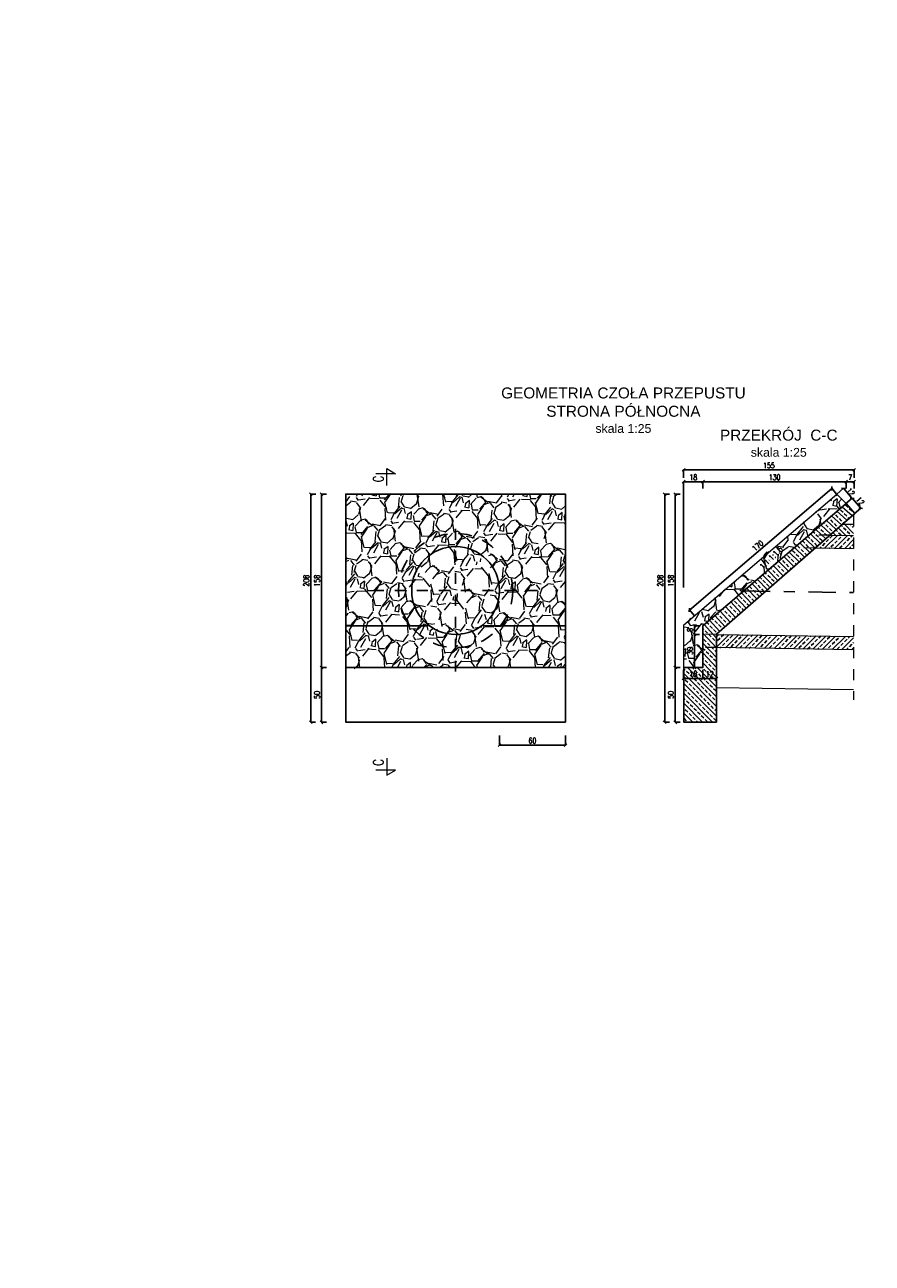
# Model space of a CAD drawing. Header units: metres. Extents: x 0 to 7550187, y 0 to 5738922.
# Tile 10 of 43: x 7549233.78 to 7549241.5, y 5738646.96 to 5738658.24. Entities that reach past the tile are written whole.
import ezdxf
from ezdxf import colors
from ezdxf.entities.mleader import LeaderData, LeaderLine
from ezdxf.enums import TextEntityAlignment as Align
from ezdxf.math import Vec2, Vec3

# ---------------------------------------------------------------- set-up
doc = ezdxf.new("R2010")
doc.units = ezdxf.units.M
doc.header["$PDSIZE"] = -1
for name, pattern in [('DASHDOT', [25.4, 12.7, -6.35, 0, -6.35]), ('DASHDOT2', [0.5, 0.25, -0.125, 0, -0.125]), ('HIDDEN', [0.375, 0.25, -0.125])]:
    doc.linetypes.add(name, pattern=pattern)
for name, color, linetype, lineweight in [('_STYL_HATCH', 7, 'Continuous', 0), ('_STYL_KONS', 3, 'Continuous', 0), ('_STYL_OPIS', 4, 'Continuous', 0), ('_STYL_OPISY_PRZEKROJOW', 2, 'Continuous', 20)]:
    doc.layers.add(name, color=color, linetype=linetype, lineweight=lineweight)
for name, color, linetype in [('_STYL_KONS_GRUBE', 3, 'Continuous'), ('_STYL_OPISY', 7, 'Continuous'), ('_STYL_OPISY_GŁÓWNE', 2, 'Continuous'), ('_STYL_OSIE', 5, 'DASHDOT'), ('_STYL_WYMIARY', 7, 'Continuous')]:
    doc.layers.add(name, color=color, linetype=linetype)
doc.styles.add('Romans', font='Romans.shx', dxfattribs={"width": 0.75})
doc.styles.add('Romans_1', font='romans.shx', dxfattribs={"width": 0.7})
doc.styles.get("Standard").update_dxf_attribs({"font": 'romans.shx', "width": 0.75})
doc.styles.add('Style-Arial', font='arial.ttf')
doc.dimstyles.new('styl_1-25', dxfattribs={"dimscale": 0.05, "dimtxt": 1, "dimasz": 0.5, "dimexe": 0.05, "dimexo": 0.02, "dimgap": 0.315, "dimtad": 1, "dimdec": 0, "dimlfac": 100, "dimdsep": 46, "dimtxsty": 'Standard', "dimblk": 'OBLIQUE', "dimcen": 1, "dimclrd": 256, "dimclre": 256, "dimclrt": 4, "dimadec": 0, "dimazin": 0, "dimtfac": 1, "dimtdec": 0, "dimtmove": 1, "dimatfit": 3, "dimfxl": 0, "dimlwd": -1, "dimlwe": -1, "dimarcsym": 0})
pattern_1 = [(45, (-11.50696, -7.136855), (-0.04490128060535, 0.04490128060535), []), (45, (-11.46206, -7.136855), (-0.04490128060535, 0.04490128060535), [0.03175, -0.015875])]

# ---------------------------------------------------------------- blocks, each defined once
blk = doc.blocks.new('_Oblique')
at = {"color": 0, "linetype": 'ByBlock', "lineweight": -2}
blk.add_line((-0.5, -0.5), (0.5, 0.5), dxfattribs=at)
blk = doc.blocks.new('*D248')
at = {"layer": '_STYL_WYMIARY', "transparency": 16777216}
for p, q in [((7549241.134, 5738654.019), (7549239.838, 5738652.912)), ((7549241.178, 5738653.968), (7549241.133, 5738654.021)), ((7549239.882, 5738652.861), (7549239.837, 5738652.914))]:
    blk.add_line(p, q, dxfattribs=at)
at = {"layer": 'Defpoints', "color": 0, "transparency": 16777216}
for p in [(7549241.179, 5738653.968), (7549239.838, 5738652.912), (7549239.883, 5738652.86)]:
    blk.add_point(p, dxfattribs=at)
at = {"layer": '_STYL_WYMIARY', "transparency": 16777216, "xscale": 0.025, "yscale": 0.025, "zscale": 0.025}
for p, rotation in [((7549241.134, 5738654.019), 40.51735963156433), ((7549239.838, 5738652.912), 220.5173596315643)]:
    blk.add_blockref('_Oblique', p, dxfattribs=dict(at, rotation=rotation))
at = {"layer": '_STYL_WYMIARY', "color": 4, "transparency": 16777216, "insert": (7549240.46, 5738653.497), "char_height": 0.05, "attachment_point": 5, "rotation": 40.5174}
blk.add_mtext('170', dxfattribs=at)
blk = doc.blocks.new('*D249')
at = {"layer": '_STYL_WYMIARY', "transparency": 16777216}
for p, q in [((7549241.179, 5738653.968), (7549241.242, 5738654.022)), ((7549241.24, 5738654.021), (7549241.318, 5738653.93)), ((7549241.258, 5738653.878), (7549241.32, 5738653.932))]:
    blk.add_line(p, q, dxfattribs=at)
at = {"layer": 'Defpoints', "color": 0, "transparency": 16777216}
for p in [(7549241.179, 5738653.968), (7549241.257, 5738653.877), (7549241.318, 5738653.93)]:
    blk.add_point(p, dxfattribs=at)
at = {"layer": '_STYL_WYMIARY', "transparency": 16777216, "xscale": 0.025, "yscale": 0.025, "zscale": 0.025}
for p, rotation in [((7549241.24, 5738654.021), 130.994813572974), ((7549241.318, 5738653.93), 310.994813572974)]:
    blk.add_blockref('_Oblique', p, dxfattribs=dict(at, rotation=rotation))
at = {"layer": '_STYL_WYMIARY', "color": 4, "transparency": 16777216, "insert": (7549241.306, 5738653.988), "char_height": 0.05, "attachment_point": 5, "rotation": 310.9948}
blk.add_mtext('12', dxfattribs=at)
blk = doc.blocks.new('*D250')
at = {"layer": '_STYL_WYMIARY', "transparency": 16777216}
for p, q in [((7549239.785, 5738653.118), (7549239.785, 5738654.083)), ((7549239.961, 5738654.081), (7549239.785, 5738654.081)), ((7549239.961, 5738654.021), (7549239.961, 5738654.083))]:
    blk.add_line(p, q, dxfattribs=at)
at = {"layer": 'Defpoints', "color": 0, "transparency": 16777216}
for p in [(7549239.785, 5738654.081), (7549239.961, 5738654.02), (7549239.785, 5738653.117)]:
    blk.add_point(p, dxfattribs=at)
at = {"layer": '_STYL_WYMIARY', "transparency": 16777216, "xscale": 0.025, "yscale": 0.025, "zscale": 0.025, "rotation": 180}
blk.add_blockref('_Oblique', (7549239.785, 5738654.081), dxfattribs=at)
at = {"layer": '_STYL_WYMIARY', "transparency": 16777216, "xscale": 0.025, "yscale": 0.025, "zscale": 0.025}
blk.add_blockref('_Oblique', (7549239.961, 5738654.081), dxfattribs=at)
at = {"layer": '_STYL_WYMIARY', "color": 4, "transparency": 16777216, "insert": (7549239.873, 5738654.121), "char_height": 0.05, "attachment_point": 5}
blk.add_mtext('18', dxfattribs=at)
blk = doc.blocks.new('*D251')
at = {"layer": '_STYL_WYMIARY', "transparency": 16777216}
for p, q in [((7549241.264, 5738654.019), (7549241.264, 5738654.083)), ((7549241.264, 5738654.081), (7549241.337, 5738654.081)), ((7549241.337, 5738654.019), (7549241.337, 5738654.083))]:
    blk.add_line(p, q, dxfattribs=at)
at = {"layer": 'Defpoints', "color": 0, "transparency": 16777216}
for p in [(7549241.264, 5738654.018), (7549241.337, 5738654.081), (7549241.337, 5738654.018)]:
    blk.add_point(p, dxfattribs=at)
at = {"layer": '_STYL_WYMIARY', "transparency": 16777216, "xscale": 0.025, "yscale": 0.025, "zscale": 0.025, "rotation": 180}
blk.add_blockref('_Oblique', (7549241.264, 5738654.081), dxfattribs=at)
at = {"layer": '_STYL_WYMIARY', "transparency": 16777216, "xscale": 0.025, "yscale": 0.025, "zscale": 0.025}
blk.add_blockref('_Oblique', (7549241.337, 5738654.081), dxfattribs=at)
at = {"layer": '_STYL_WYMIARY', "color": 4, "transparency": 16777216, "insert": (7549241.301, 5738654.121), "char_height": 0.05, "attachment_point": 5}
blk.add_mtext('7', dxfattribs=at)
blk = doc.blocks.new('*D279')
at = {"layer": '_STYL_WYMIARY', "transparency": 16777216}
for p, q in [((7549241.258, 5738653.878), (7549241.32, 5738653.932)), ((7549241.319, 5738653.93), (7549241.397, 5738653.839)), ((7549241.337, 5738653.787), (7549241.399, 5738653.841))]:
    blk.add_line(p, q, dxfattribs=at)
at = {"layer": 'Defpoints', "color": 0, "transparency": 16777216}
for p in [(7549241.257, 5738653.877), (7549241.336, 5738653.786), (7549241.397, 5738653.839)]:
    blk.add_point(p, dxfattribs=at)
at = {"layer": '_STYL_WYMIARY', "transparency": 16777216, "xscale": 0.025, "yscale": 0.025, "zscale": 0.025}
for p, rotation in [((7549241.319, 5738653.93), 130.8592597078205), ((7549241.397, 5738653.839), 310.8592597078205)]:
    blk.add_blockref('_Oblique', p, dxfattribs=dict(at, rotation=rotation))
at = {"layer": '_STYL_WYMIARY', "color": 4, "transparency": 16777216, "insert": (7549241.393, 5738653.904), "char_height": 0.05, "attachment_point": 5, "rotation": 310.8593}
blk.add_mtext('12', dxfattribs=at)
blk = doc.blocks.new('*D280')
at = {"layer": '_STYL_WYMIARY', "transparency": 16777216}
for p, q in [((7549239.928, 5738652.769), (7549239.881, 5738652.769)), ((7549239.883, 5738652.769), (7549239.883, 5738652.689)), ((7549239.928, 5738652.689), (7549239.881, 5738652.689))]:
    blk.add_line(p, q, dxfattribs=at)
at = {"layer": 'Defpoints', "color": 0, "transparency": 16777216}
for p in [(7549239.929, 5738652.769), (7549239.883, 5738652.689), (7549239.929, 5738652.689)]:
    blk.add_point(p, dxfattribs=at)
at = {"layer": '_STYL_WYMIARY', "transparency": 16777216, "xscale": 0.025, "yscale": 0.025, "zscale": 0.025}
for p, rotation in [((7549239.883, 5738652.769), 90), ((7549239.883, 5738652.689), 270)]:
    blk.add_blockref('_Oblique', p, dxfattribs=dict(at, rotation=rotation))
at = {"layer": '_STYL_WYMIARY', "color": 4, "transparency": 16777216, "insert": (7549239.843, 5738652.731), "char_height": 0.05, "attachment_point": 5, "rotation": 90}
blk.add_mtext('8', dxfattribs=at)
blk = doc.blocks.new('*D281')
at = {"layer": '_STYL_WYMIARY', "transparency": 16777216}
for p, q in [((7549239.927, 5738652.689), (7549239.881, 5738652.689)), ((7549239.883, 5738652.689), (7549239.883, 5738652.389)), ((7549239.927, 5738652.389), (7549239.881, 5738652.389))]:
    blk.add_line(p, q, dxfattribs=at)
at = {"layer": 'Defpoints', "color": 0, "transparency": 16777216}
for p in [(7549239.928, 5738652.689), (7549239.883, 5738652.389), (7549239.928, 5738652.389)]:
    blk.add_point(p, dxfattribs=at)
at = {"layer": '_STYL_WYMIARY', "transparency": 16777216, "xscale": 0.025, "yscale": 0.025, "zscale": 0.025}
for p, rotation in [((7549239.883, 5738652.689), 90), ((7549239.883, 5738652.389), 270)]:
    blk.add_blockref('_Oblique', p, dxfattribs=dict(at, rotation=rotation))
at = {"layer": '_STYL_WYMIARY', "color": 4, "transparency": 16777216, "insert": (7549239.843, 5738652.539), "char_height": 0.05, "attachment_point": 5, "rotation": 90}
blk.add_mtext('30', dxfattribs=at)
blk = doc.blocks.new('*D282')
at = {"layer": '_STYL_WYMIARY', "transparency": 16777216}
for p, q in [((7549239.753, 5738652.389), (7549239.707, 5738652.389)), ((7549239.709, 5738652.389), (7549239.709, 5738651.889)), ((7549239.754, 5738651.889), (7549239.707, 5738651.889))]:
    blk.add_line(p, q, dxfattribs=at)
at = {"layer": 'Defpoints', "color": 0, "transparency": 16777216}
for p in [(7549239.754, 5738652.389), (7549239.709, 5738651.889), (7549239.755, 5738651.889)]:
    blk.add_point(p, dxfattribs=at)
at = {"layer": '_STYL_WYMIARY', "transparency": 16777216, "xscale": 0.025, "yscale": 0.025, "zscale": 0.025}
for p, rotation in [((7549239.709, 5738652.389), 90), ((7549239.709, 5738651.889), 270)]:
    blk.add_blockref('_Oblique', p, dxfattribs=dict(at, rotation=rotation))
at = {"layer": '_STYL_WYMIARY', "color": 4, "transparency": 16777216, "insert": (7549239.668, 5738652.139), "char_height": 0.05, "attachment_point": 5, "rotation": 90}
blk.add_mtext('50', dxfattribs=at)
blk = doc.blocks.new('*D283')
at = {"layer": '_STYL_WYMIARY', "transparency": 16777216}
for p, q in [((7549239.785, 5738652.366), (7549239.785, 5738652.286)), ((7549239.961, 5738652.288), (7549239.785, 5738652.288)), ((7549239.961, 5738652.366), (7549239.961, 5738652.286))]:
    blk.add_line(p, q, dxfattribs=at)
at = {"layer": 'Defpoints', "color": 0, "transparency": 16777216}
for p in [(7549239.785, 5738652.367), (7549239.785, 5738652.288), (7549239.961, 5738652.367)]:
    blk.add_point(p, dxfattribs=at)
at = {"layer": '_STYL_WYMIARY', "transparency": 16777216, "xscale": 0.025, "yscale": 0.025, "zscale": 0.025, "rotation": 180}
blk.add_blockref('_Oblique', (7549239.785, 5738652.288), dxfattribs=at)
at = {"layer": '_STYL_WYMIARY', "transparency": 16777216, "xscale": 0.025, "yscale": 0.025, "zscale": 0.025}
blk.add_blockref('_Oblique', (7549239.961, 5738652.288), dxfattribs=at)
at = {"layer": '_STYL_WYMIARY', "color": 4, "transparency": 16777216, "insert": (7549239.873, 5738652.329), "char_height": 0.05, "attachment_point": 5}
blk.add_mtext('18', dxfattribs=at)
blk = doc.blocks.new('*D284')
at = {"layer": '_STYL_WYMIARY', "transparency": 16777216}
for p, q in [((7549239.961, 5738652.363), (7549239.961, 5738652.286)), ((7549240.083, 5738652.288), (7549239.961, 5738652.288)), ((7549240.083, 5738652.363), (7549240.083, 5738652.286))]:
    blk.add_line(p, q, dxfattribs=at)
at = {"layer": 'Defpoints', "color": 0, "transparency": 16777216}
for p in [(7549239.961, 5738652.364), (7549239.961, 5738652.288), (7549240.083, 5738652.364)]:
    blk.add_point(p, dxfattribs=at)
at = {"layer": '_STYL_WYMIARY', "transparency": 16777216, "xscale": 0.025, "yscale": 0.025, "zscale": 0.025, "rotation": 180}
blk.add_blockref('_Oblique', (7549239.961, 5738652.288), dxfattribs=at)
at = {"layer": '_STYL_WYMIARY', "transparency": 16777216, "xscale": 0.025, "yscale": 0.025, "zscale": 0.025}
blk.add_blockref('_Oblique', (7549240.083, 5738652.288), dxfattribs=at)
at = {"layer": '_STYL_WYMIARY', "color": 4, "transparency": 16777216, "insert": (7549240.022, 5738652.329), "char_height": 0.05, "attachment_point": 5}
blk.add_mtext('12', dxfattribs=at)
blk = doc.blocks.new('*D285')
at = {"layer": '_STYL_WYMIARY', "transparency": 16777216}
for p, q in [((7549239.961, 5738654.02), (7549239.961, 5738654.083)), ((7549241.264, 5738654.081), (7549239.961, 5738654.081)), ((7549241.264, 5738654.02), (7549241.264, 5738654.083))]:
    blk.add_line(p, q, dxfattribs=at)
at = {"layer": 'Defpoints', "color": 0, "transparency": 16777216}
for p in [(7549239.961, 5738654.081), (7549239.961, 5738654.019), (7549241.264, 5738654.019)]:
    blk.add_point(p, dxfattribs=at)
at = {"layer": '_STYL_WYMIARY', "transparency": 16777216, "xscale": 0.025, "yscale": 0.025, "zscale": 0.025, "rotation": 180}
blk.add_blockref('_Oblique', (7549239.961, 5738654.081), dxfattribs=at)
at = {"layer": '_STYL_WYMIARY', "transparency": 16777216, "xscale": 0.025, "yscale": 0.025, "zscale": 0.025}
blk.add_blockref('_Oblique', (7549241.264, 5738654.081), dxfattribs=at)
at = {"layer": '_STYL_WYMIARY', "color": 4, "transparency": 16777216, "insert": (7549240.613, 5738654.121), "char_height": 0.05, "attachment_point": 5}
blk.add_mtext('130', dxfattribs=at)
blk = doc.blocks.new('*D286')
at = {"layer": '_STYL_WYMIARY', "transparency": 16777216}
for p, q in [((7549239.785, 5738654.116), (7549239.785, 5738654.191)), ((7549241.337, 5738654.188), (7549239.785, 5738654.188)), ((7549241.337, 5738654.116), (7549241.337, 5738654.191))]:
    blk.add_line(p, q, dxfattribs=at)
at = {"layer": 'Defpoints', "color": 0, "transparency": 16777216}
for p in [(7549239.785, 5738654.188), (7549239.785, 5738654.115), (7549241.337, 5738654.115)]:
    blk.add_point(p, dxfattribs=at)
at = {"layer": '_STYL_WYMIARY', "transparency": 16777216, "xscale": 0.025, "yscale": 0.025, "zscale": 0.025, "rotation": 180}
blk.add_blockref('_Oblique', (7549239.785, 5738654.188), dxfattribs=at)
at = {"layer": '_STYL_WYMIARY', "transparency": 16777216, "xscale": 0.025, "yscale": 0.025, "zscale": 0.025}
blk.add_blockref('_Oblique', (7549241.337, 5738654.188), dxfattribs=at)
at = {"layer": '_STYL_WYMIARY', "color": 4, "transparency": 16777216, "insert": (7549240.561, 5738654.229), "char_height": 0.05, "attachment_point": 5}
blk.add_mtext('155', dxfattribs=at)
blk = doc.blocks.new('*D287')
at = {"layer": '_STYL_WYMIARY', "transparency": 16777216}
for p, q in [((7549238.108, 5738651.768), (7549238.108, 5738651.679)), ((7549238.708, 5738651.768), (7549238.708, 5738651.679)), ((7549238.708, 5738651.681), (7549238.108, 5738651.681))]:
    blk.add_line(p, q, dxfattribs=at)
at = {"layer": 'Defpoints', "color": 0, "transparency": 16777216}
for p in [(7549238.108, 5738651.769), (7549238.708, 5738651.769), (7549238.108, 5738651.681)]:
    blk.add_point(p, dxfattribs=at)
at = {"layer": '_STYL_WYMIARY', "transparency": 16777216, "xscale": 0.025, "yscale": 0.025, "zscale": 0.025, "rotation": 180}
blk.add_blockref('_Oblique', (7549238.108, 5738651.681), dxfattribs=at)
at = {"layer": '_STYL_WYMIARY', "transparency": 16777216, "xscale": 0.025, "yscale": 0.025, "zscale": 0.025}
blk.add_blockref('_Oblique', (7549238.708, 5738651.681), dxfattribs=at)
at = {"layer": '_STYL_WYMIARY', "color": 4, "transparency": 16777216, "insert": (7549238.408, 5738651.722), "char_height": 0.05, "attachment_point": 5}
blk.add_mtext('60', dxfattribs=at)
blk = doc.blocks.new('*D288')
at = {"layer": '_STYL_WYMIARY', "transparency": 16777216}
for p, q in [((7549239.754, 5738653.968), (7549239.707, 5738653.968)), ((7549239.709, 5738653.968), (7549239.709, 5738652.389)), ((7549239.752, 5738652.389), (7549239.707, 5738652.389))]:
    blk.add_line(p, q, dxfattribs=at)
at = {"layer": 'Defpoints', "color": 0, "transparency": 16777216}
for p in [(7549239.755, 5738653.968), (7549239.709, 5738652.389), (7549239.753, 5738652.389)]:
    blk.add_point(p, dxfattribs=at)
at = {"layer": '_STYL_WYMIARY', "transparency": 16777216, "xscale": 0.025, "yscale": 0.025, "zscale": 0.025}
for p, rotation in [((7549239.709, 5738653.968), 90), ((7549239.709, 5738652.389), 270)]:
    blk.add_blockref('_Oblique', p, dxfattribs=dict(at, rotation=rotation))
at = {"layer": '_STYL_WYMIARY', "color": 4, "transparency": 16777216, "insert": (7549239.668, 5738653.179), "char_height": 0.05, "attachment_point": 5, "rotation": 90}
blk.add_mtext('158', dxfattribs=at)
blk = doc.blocks.new('*D289')
at = {"layer": '_STYL_WYMIARY', "transparency": 16777216}
for p, q in [((7549239.657, 5738653.968), (7549239.61, 5738653.968)), ((7549239.612, 5738653.968), (7549239.612, 5738651.891)), ((7549239.655, 5738651.891), (7549239.61, 5738651.891))]:
    blk.add_line(p, q, dxfattribs=at)
at = {"layer": 'Defpoints', "color": 0, "transparency": 16777216}
for p in [(7549239.658, 5738653.968), (7549239.612, 5738651.891), (7549239.656, 5738651.891)]:
    blk.add_point(p, dxfattribs=at)
at = {"layer": '_STYL_WYMIARY', "transparency": 16777216, "xscale": 0.025, "yscale": 0.025, "zscale": 0.025}
for p, rotation in [((7549239.612, 5738653.968), 90), ((7549239.612, 5738651.891), 270)]:
    blk.add_blockref('_Oblique', p, dxfattribs=dict(at, rotation=rotation))
at = {"layer": '_STYL_WYMIARY', "color": 4, "transparency": 16777216, "insert": (7549239.572, 5738653.179), "char_height": 0.05, "attachment_point": 5, "rotation": 90}
blk.add_mtext('208', dxfattribs=at)
blk = doc.blocks.new('*D291')
at = {"layer": '_STYL_WYMIARY', "transparency": 16777216}
for p, q in [((7549236.531, 5738652.389), (7549236.484, 5738652.389)), ((7549236.487, 5738652.389), (7549236.487, 5738651.889)), ((7549236.532, 5738651.889), (7549236.484, 5738651.889))]:
    blk.add_line(p, q, dxfattribs=at)
at = {"layer": 'Defpoints', "color": 0, "transparency": 16777216}
for p in [(7549236.532, 5738652.389), (7549236.487, 5738651.889), (7549236.533, 5738651.889)]:
    blk.add_point(p, dxfattribs=at)
at = {"layer": '_STYL_WYMIARY', "transparency": 16777216, "xscale": 0.025, "yscale": 0.025, "zscale": 0.025}
for p, rotation in [((7549236.487, 5738652.389), 90), ((7549236.487, 5738651.889), 270)]:
    blk.add_blockref('_Oblique', p, dxfattribs=dict(at, rotation=rotation))
at = {"layer": '_STYL_WYMIARY', "color": 4, "transparency": 16777216, "insert": (7549236.446, 5738652.139), "char_height": 0.05, "attachment_point": 5, "rotation": 90}
blk.add_mtext('50', dxfattribs=at)
blk = doc.blocks.new('*D290')
at = {"layer": '_STYL_WYMIARY', "transparency": 16777216}
for p, q in [((7549236.532, 5738653.968), (7549236.484, 5738653.968)), ((7549236.487, 5738653.968), (7549236.487, 5738652.389)), ((7549236.53, 5738652.389), (7549236.484, 5738652.389))]:
    blk.add_line(p, q, dxfattribs=at)
at = {"layer": 'Defpoints', "color": 0, "transparency": 16777216}
for p in [(7549236.533, 5738653.968), (7549236.487, 5738652.389), (7549236.531, 5738652.389)]:
    blk.add_point(p, dxfattribs=at)
at = {"layer": '_STYL_WYMIARY', "transparency": 16777216, "xscale": 0.025, "yscale": 0.025, "zscale": 0.025}
for p, rotation in [((7549236.487, 5738653.968), 90), ((7549236.487, 5738652.389), 270)]:
    blk.add_blockref('_Oblique', p, dxfattribs=dict(at, rotation=rotation))
at = {"layer": '_STYL_WYMIARY', "color": 4, "transparency": 16777216, "insert": (7549236.446, 5738653.179), "char_height": 0.05, "attachment_point": 5, "rotation": 90}
blk.add_mtext('158', dxfattribs=at)
blk = doc.blocks.new('*D292')
at = {"layer": '_STYL_WYMIARY', "transparency": 16777216}
for p, q in [((7549236.435, 5738653.968), (7549236.387, 5738653.968)), ((7549236.39, 5738653.968), (7549236.39, 5738651.891)), ((7549236.433, 5738651.891), (7549236.387, 5738651.891))]:
    blk.add_line(p, q, dxfattribs=at)
at = {"layer": 'Defpoints', "color": 0, "transparency": 16777216}
for p in [(7549236.436, 5738653.968), (7549236.39, 5738651.891), (7549236.434, 5738651.891)]:
    blk.add_point(p, dxfattribs=at)
at = {"layer": '_STYL_WYMIARY', "transparency": 16777216, "xscale": 0.025, "yscale": 0.025, "zscale": 0.025}
for p, rotation in [((7549236.39, 5738653.968), 90), ((7549236.39, 5738651.891), 270)]:
    blk.add_blockref('_Oblique', p, dxfattribs=dict(at, rotation=rotation))
at = {"layer": '_STYL_WYMIARY', "color": 4, "transparency": 16777216, "insert": (7549236.349, 5738653.179), "char_height": 0.05, "attachment_point": 5, "rotation": 90}
blk.add_mtext('208', dxfattribs=at)

msp = doc.modelspace()

# ---------------------------------------------------------------- hatches: boundary and pattern name
at = {"layer": '_STYL_HATCH', "transparency": 33554585}
h = msp.add_hatch(dxfattribs=at)
h.set_pattern_fill('GRAVEL', color=5, scale=0.015, angle=56)
h.set_pattern_definition([(284.0127875, (7.8549, 0.16136), (1.13834986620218, -4.44437898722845), [0.051258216, -5.074572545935]), (240.969741, (7.86731, 0.111628), (2.240766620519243, 4.003412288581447), [0.087960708, -8.708107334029]), (188.5104471, (7.824626, 0.034718), (5.605021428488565, 0.81505569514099), [0.062022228, -6.140208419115]), (323.273689, (7.820501, -0.141732), (-6.104213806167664, 4.576913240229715), [0.080100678, -7.92996561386]), (348.83365418, (7.884702, -0.189631), (-4.85562226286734, 0.97731337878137), [0.078545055, -7.775971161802]), (53.273689, (7.96176, -0.204842), (-4.576913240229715, -6.104213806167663), [0.080100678, -7.92996561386]), (93.69424047, (8.00966, -0.140641), (0.388950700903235, -6.236748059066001), [0.105929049, -10.486967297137]), (128.25532837, (8.002835, -0.034933), (-5.457625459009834, 6.898198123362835), [0.100007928, -9.900788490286]), (177.42956562, (7.940913, 0.0436), (-5.810643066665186, 0.24277592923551), [0.08037195, -7.956831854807]), (231.2363583, (7.860622, 0.047204), (2.65944077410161, 3.26144396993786), [0.091756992, -4.4960905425]), (278.3974378, (7.803172, -0.024342), (0.91786651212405, -6.133937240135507), [0.118661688, -11.747515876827]), (194.81407483, (8.03458, 0.168843), (-3.38654736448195, -0.9327282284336), [0.040500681, -4.009584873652]), (227.4692344, (7.995427, 0.158487), (3.401409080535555, 3.680118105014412), [0.077052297, -7.628195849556]), (281, (7.94334, 0.1017), (0.3158633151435, -0.213052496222), [0.053881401, -0.484933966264]), (259.19859051, (7.890523, 0.10516), (0.43353585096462, 2.0054215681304), [0.029016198, -2.872593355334]), (347.80140949, (7.885086, 0.07666), (-1.1606424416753, 0.32329417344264), [0.041034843, -2.0107129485]), (86.96375653, (7.925194, 0.06799), (0.00743085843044, 1.3736949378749), [0.066647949, -2.154944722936]), (217.56505118, (7.92872, 0.13454), (0.7419683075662, 0.4186741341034), [0.048193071, -1.156634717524]), (72.389540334, (7.761515, -0.10654), (1.182935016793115, 3.79779064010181), [0.0675132, -6.683824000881]), (126.34617594, (7.78194, -0.042191), (2.622286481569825, -3.6070307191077), [0.056639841, -5.60733235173]), (349.19859051, (7.86555, 0.177154), (-2.00542156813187, 0.4335358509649), [0.058032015, -2.843577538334]), (39.61045967, (7.922556, 0.166278), (-3.07811490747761, -2.519475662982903), [0.0675132, -6.683824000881]), (35.44395478, (7.95735, -0.238633), (-1.69698911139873, -1.15321158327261), [0.06510528, -3.190160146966]), (350.7751406, (8.01039, -0.200878), (-4.53975894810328, 0.76426088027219), [0.054550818, -5.400539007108]), (122.80140949, (8.183545, -0.03274), (-1.15321158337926, 1.6969891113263), [0.058032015, -2.843577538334]), (73.35402464, (8.152108, 0.01604), (-1.506229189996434, -4.95843308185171), [0.063867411, -6.32285639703]), (125.44395478, (8.07915, -0.187513), (1.15321158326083, -1.69698911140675), [0.03255264, -3.222712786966]), (157.309932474, (8.17076, -0.05169), (-1.4765057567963, 0.5363466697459), [0.01942719, -1.923299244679]), (221.963756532, (8.15284, -0.0442), (0.9550208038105, 0.734537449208), [0.078545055, -1.49235818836]), (242.00900596, (8.094435, -0.096718), (1.81466164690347, 3.371685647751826), [0.07279005, -7.2062047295]), (359.69006753, (7.95362, 0.04881), (-0.844779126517, 0.1102416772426), [0.054948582, -1.318766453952]), (49.15722659, (8.00857, 0.048517), (4.253619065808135, 4.943571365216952), [0.095933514, -9.497401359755]), (116.9453959, (8.07131, 0.12109), (1.35883322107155, -2.75482073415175), [0.039226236, -3.883408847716]), (146, (8.05353, 0.15606), (-0.528915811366, -0.102810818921), [0.02286, -0.35814]), (176.25643716, (8.080698, -0.096643), (3.063253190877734, -0.22791421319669), [0.052930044, -5.24009111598]), (104.0127875, (8.02788, -0.093188), (-1.13834986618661, 4.44437898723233), [0.102516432, -5.023314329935]), (56, (8.00306, 0.00628), (-0.102810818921, 0.528915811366), [0.09906, -0.28194]), (21.3048465, (8.05845, 0.088403), (4.341568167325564, 1.66726568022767), [0.060241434, -5.963897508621]), (310.0546041, (8.114576, 0.11029), (1.05040076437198, -1.16807330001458), [0.055474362, -2.718247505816]), (263.64597536, (8.150274, 0.067828), (-0.889364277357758, -8.131927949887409), [0.090321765, -8.94186966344]), (231.42607874, (8.140278, -0.021939), (-3.085545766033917, -3.893170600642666), [0.095554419, -9.459876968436])])
h.paths.add_polyline_path([(7549238.70798, 5738653.96765), (7549236.70796, 5738653.96765), (7549236.70796, 5738652.38908), (7549238.70798, 5738652.38908)])
h.paths.add_polyline_path([(7549238.10797, 5738653.08133, -1), (7549237.30797, 5738653.08133, -1)], flags=16)
h = msp.add_hatch(dxfattribs=at)
h.set_pattern_fill('GRAVEL', color=5, scale=0.015, angle=56)
h.set_pattern_definition([(284.0127875, (2.895436, -12.141295), (1.13834986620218, -4.44437898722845), [0.051258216, -5.074572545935]), (240.969741, (2.907847, -12.191028), (2.240766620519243, 4.003412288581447), [0.087960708, -8.708107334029]), (188.5104471, (2.865162, -12.267937), (5.605021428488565, 0.81505569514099), [0.062022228, -6.140208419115]), (323.273689, (2.861038, -12.444387), (-6.104213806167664, 4.576913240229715), [0.080100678, -7.92996561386]), (348.83365418, (2.925238, -12.492287), (-4.85562226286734, 0.97731337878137), [0.078545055, -7.775971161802]), (53.273689, (3.002297, -12.507498), (-4.576913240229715, -6.104213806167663), [0.080100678, -7.92996561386]), (93.69424047, (3.050196, -12.443297), (0.388950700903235, -6.236748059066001), [0.105929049, -10.486967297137]), (128.25532837, (3.043371, -12.337588), (-5.457625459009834, 6.898198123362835), [0.100007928, -9.900788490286]), (177.42956562, (2.98145, -12.259056), (-5.810643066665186, 0.24277592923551), [0.08037195, -7.956831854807]), (231.2363583, (2.901158, -12.25545), (2.65944077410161, 3.26144396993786), [0.091756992, -4.4960905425]), (278.3974378, (2.843708, -12.326998), (0.91786651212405, -6.133937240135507), [0.118661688, -11.747515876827]), (194.81407483, (3.07512, -12.133813), (-3.38654736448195, -0.9327282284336), [0.040500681, -4.009584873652]), (227.4692344, (3.035964, -12.144168), (3.401409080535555, 3.680118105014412), [0.077052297, -7.628195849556]), (281, (2.98388, -12.20095), (0.3158633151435, -0.213052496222), [0.053881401, -0.484933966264]), (259.19859051, (2.93106, -12.197494), (0.43353585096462, 2.0054215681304), [0.029016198, -2.872593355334]), (347.80140949, (2.92562, -12.225996), (-1.1606424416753, 0.32329417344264), [0.041034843, -2.0107129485]), (86.96375653, (2.96573, -12.234666), (0.00743085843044, 1.3736949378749), [0.066647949, -2.154944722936]), (217.56505118, (2.96926, -12.16811), (0.7419683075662, 0.4186741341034), [0.048193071, -1.156634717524]), (72.389540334, (2.802052, -12.409196), (1.182935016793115, 3.79779064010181), [0.0675132, -6.683824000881]), (126.34617594, (2.822478, -12.344847), (2.622286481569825, -3.6070307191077), [0.056639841, -5.60733235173]), (349.19859051, (2.90609, -12.1255), (-2.00542156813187, 0.4335358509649), [0.058032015, -2.843577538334]), (39.61045967, (2.963092, -12.136377), (-3.07811490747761, -2.519475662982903), [0.0675132, -6.683824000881]), (35.44395478, (2.997887, -12.54129), (-1.69698911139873, -1.15321158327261), [0.06510528, -3.190160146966]), (350.7751406, (3.050927, -12.503534), (-4.53975894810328, 0.76426088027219), [0.054550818, -5.400539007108]), (122.80140949, (3.22408, -12.335395), (-1.15321158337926, 1.6969891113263), [0.058032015, -2.843577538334]), (73.35402464, (3.192644, -12.286616), (-1.506229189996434, -4.95843308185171), [0.063867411, -6.32285639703]), (125.44395478, (3.119686, -12.49017), (1.15321158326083, -1.69698911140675), [0.03255264, -3.222712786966]), (157.309932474, (3.2113, -12.35435), (-1.4765057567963, 0.5363466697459), [0.01942719, -1.923299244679]), (221.963756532, (3.193375, -12.34685), (0.9550208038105, 0.734537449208), [0.078545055, -1.49235818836]), (242.00900596, (3.134971, -12.399373), (1.81466164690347, 3.371685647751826), [0.07279005, -7.2062047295]), (359.69006753, (2.99416, -12.25384), (-0.844779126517, 0.1102416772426), [0.054948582, -1.318766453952]), (49.15722659, (3.049106, -12.254138), (4.253619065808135, 4.943571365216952), [0.095933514, -9.497401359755]), (116.9453959, (3.111845, -12.181564), (1.35883322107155, -2.75482073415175), [0.039226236, -3.883408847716]), (146, (3.09407, -12.1466), (-0.528915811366, -0.102810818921), [0.02286, -0.35814]), (176.25643716, (3.121235, -12.3993), (3.063253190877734, -0.22791421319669), [0.052930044, -5.24009111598]), (104.0127875, (3.068417, -12.395843), (-1.13834986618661, 4.44437898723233), [0.102516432, -5.023314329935]), (56, (3.0436, -12.29638), (-0.102810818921, 0.528915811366), [0.09906, -0.28194]), (21.3048465, (3.098988, -12.214253), (4.341568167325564, 1.66726568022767), [0.060241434, -5.963897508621]), (310.0546041, (3.15511, -12.192365), (1.05040076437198, -1.16807330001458), [0.055474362, -2.718247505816]), (263.64597536, (3.190811, -12.234827), (-0.889364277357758, -8.131927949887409), [0.090321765, -8.94186966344]), (231.42607874, (3.180815, -12.324594), (-3.085545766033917, -3.893170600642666), [0.095554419, -9.459876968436])])
h.paths.add_polyline_path([(7549241.25788, 5738653.87764), (7549241.2652, 5738653.88389), (7549241.17926, 5738653.96831), (7549239.78579, 5738652.77744), (7549239.78579, 5738652.38974), (7549239.96149, 5738652.38974), (7549239.96149, 5738652.76974)])
at = {"layer": '_STYL_HATCH', "linetype": 'Continuous', "transparency": 33554636}
h = msp.add_hatch(dxfattribs=at)
h.set_pattern_fill('ANSI33', color=256, scale=0.01, angle=90)
h.set_pattern_definition([(135, (0.40087, -0.279113), (-0.04490128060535, -0.04490128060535), []), (135, (0.40087, -0.23421), (-0.04490128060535, -0.04490128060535), [0.03175, -0.015875])])
h.paths.add_polyline_path([(7549239.96149, 5738652.76974), (7549239.96149, 5738652.38974), (7549239.78579, 5738652.38974), (7549239.78579, 5738651.89181), (7549240.08391, 5738651.89181), (7549240.08391, 5738652.69181), (7549241.33658, 5738653.78686), (7549241.25788, 5738653.87764)])
at = {"layer": '_STYL_OPISY', "transparency": 33554687}
h = msp.add_hatch(dxfattribs=at)
h.set_pattern_fill('ANSI33', color=8, scale=0.01, angle=90)
h.set_pattern_definition([(135, (8.04984, 0.64821), (-0.04490128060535, -0.04490128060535), []), (135, (8.04984, 0.69311), (-0.04490128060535, -0.04490128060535), [0.03175, -0.015875])])
h.paths.add_polyline_path([(7549241.33317, 5738653.59044), (7549241.33317, 5738653.69045), (7549241.2312, 5738653.69392), (7549241.11781, 5738653.59561)])
h = msp.add_hatch(dxfattribs=at)
h.set_pattern_fill('ANSI33', color=8, scale=0.01)
h.set_pattern_definition(pattern_1)
h.paths.add_polyline_path([(7549241.33317, 5738653.47042), (7549241.33317, 5738653.59044), (7549241.11561, 5738653.5937), (7549240.97955, 5738653.47573)])
h = msp.add_hatch(dxfattribs=at)
h.set_pattern_fill('ANSI33', color=8, scale=0.01)
h.set_pattern_definition(pattern_1)
h.paths.add_polyline_path([(7549240.08316, 5738652.56907), (7549241.33317, 5738652.5503), (7549241.33317, 5738652.67034), (7549240.08083, 5738652.68912), (7549240.0809, 5738652.68917)])

# ---------------------------------------------------------------- linework, layer by layer
at = {"layer": '_STYL_HATCH', "color": 5, "linetype": 'Continuous'}
msp.add_lwpolyline([(7549239.96073, 5738652.76908), (7549239.96073, 5738652.38908), (7549239.78503, 5738652.38908), (7549239.78503, 5738652.77678), (7549241.1785, 5738653.96765), (7549241.26444, 5738653.88324)], close=True, dxfattribs=at)
at = {"layer": '_STYL_KONS', "color": 7, "linetype": 'HIDDEN', "ltscale": 0.3}
for p, q in [((7549241.33317, 5738653.77339), (7549241.33317, 5738652.09416)), ((7549241.11561, 5738653.5937), (7549240.92892, 5738653.5965)), ((7549240.97955, 5738653.47573), (7549240.79091, 5738653.47856)), ((7549240.08361, 5738652.68908), (7549239.96073, 5738652.69092)), ((7549240.08316, 5738652.56907), (7549239.96073, 5738652.57091))]:
    msp.add_line(p, q, dxfattribs=at)
at = {"layer": '_STYL_KONS', "color": 5, "linetype": 'Continuous'}
for points in [[(7549241.33317, 5738653.69045), (7549241.22899, 5738653.69201), (7549241.11561, 5738653.5937), (7549241.33317, 5738653.59044)], [(7549241.33317, 5738653.47042), (7549240.98064, 5738653.47571)]]:
    msp.add_lwpolyline(points, dxfattribs=at)
at = {"layer": '_STYL_KONS', "color": 5, "linetype": 'Continuous', "flags": 128}
for points in [[(7549240.08083, 5738652.68912), (7549241.33317, 5738652.67034)], [(7549241.33317, 5738652.55032), (7549240.08316, 5738652.56907)], [(7549240.08316, 5738652.20523), (7549241.33317, 5738652.18648)]]:
    msp.add_lwpolyline(points, dxfattribs=at)
at = {"layer": '_STYL_KONS_GRUBE', "ltscale": 0.01, "flags": 128}
msp.add_lwpolyline([(7549236.70798, 5738653.96765), (7549238.70801, 5738653.96765), (7549238.70801, 5738652.38908), (7549236.70798, 5738652.38908)], close=True, dxfattribs=at)
for points in [[(7549236.708, 5738652.76908), (7549236.70798, 5738653.96765), (7549238.70798, 5738653.96765), (7549238.708, 5738652.76908)], [(7549239.78503, 5738652.38908), (7549239.96073, 5738652.38908), (7549239.96073, 5738652.76908), (7549241.26444, 5738653.88324), (7549241.34315, 5738653.79246), (7549240.08316, 5738652.69115), (7549240.08316, 5738651.89115), (7549239.78503, 5738651.89115), (7549239.78503, 5738652.38908)]]:
    msp.add_lwpolyline(points, dxfattribs=at)
at = {"layer": '_STYL_KONS_GRUBE', "color": 4, "ltscale": 0.01, "flags": 128}
msp.add_lwpolyline([(7549237.95801, 5738652.76908), (7549238.708, 5738652.76908), (7549238.70802, 5738651.89115), (7549236.70802, 5738651.89112), (7549236.708, 5738652.76908), (7549237.45799, 5738652.76908)], dxfattribs=at)
at = {"layer": '_STYL_KONS_GRUBE', "color": 4, "linetype": 'HIDDEN', "ltscale": 0.5}
msp.add_circle((7549237.708, 5738653.08917), 0.52, dxfattribs=at)
at = {"layer": '_STYL_KONS_GRUBE', "ltscale": 0.01}
msp.add_circle((7549237.708, 5738653.08917), 0.4, dxfattribs=at)
at = {"layer": '_STYL_OPISY_PRZEKROJOW', "lineweight": 0}
for points in [[(7549237.08264, 5738654.04529), (7549237.08264, 5738654.19968), (7549237.15956, 5738654.15351), (7549236.98013, 5738654.15351)], [(7549237.08264, 5738651.56191), (7549237.08264, 5738651.40751), (7549237.15956, 5738651.45369), (7549236.98013, 5738651.45369)]]:
    msp.add_lwpolyline(points, dxfattribs=at)
at = {"layer": '_STYL_OSIE', "linetype": 'DASHDOT2', "ltscale": 0.4}
for p, q in [((7549237.708, 5738652.35053), (7549237.70799, 5738653.7329)), ((7549238.45421, 5738653.08917), (7549236.96178, 5738653.08917))]:
    msp.add_line(p, q, dxfattribs=at)
at = {"layer": '_STYL_OSIE', "linetype": 'DASHDOT2', "flags": 128}
msp.add_lwpolyline([(7549240.32153, 5738653.08555), (7549241.33317, 5738653.07038)], dxfattribs=at)

# ---------------------------------------------------------------- texts
at = {"layer": '_STYL_OPIS', "style": 'Romans', "width": 0.7}
msp.add_text('1:1÷1:1,5', height=0.05, rotation=44.250908, dxfattribs=at).set_placement((7549240.50725, 5738653.27963))
at = {"layer": '_STYL_OPISY_PRZEKROJOW', "lineweight": 0, "style": 'Romans_1', "width": 0.7}
for p in [(7549237.07759, 5738654.10565), (7549237.07759, 5738651.52353)]:
    msp.add_text('C', height=0.09141, rotation=90, dxfattribs=at).set_placement(p, align=Align.BOTTOM_CENTER)

# ---------------------------------------------------------------- dimensions: what is measured, and where the dimension line sits
at = {"layer": '_STYL_WYMIARY'}
for base, p1, p2, picture, middle in [((7549239.78503, 5738654.18807), (7549241.33658, 5738654.1149), (7549239.78503, 5738654.1149), '*D286', (7549240.56081, 5738654.18807)), ((7549239.78503, 5738654.08053), (7549239.96073, 5738654.01978), (7549239.78503, 5738653.11702), '*D250', (7549239.87288, 5738654.08053)), ((7549239.96073, 5738654.08053), (7549241.26444, 5738654.01878), (7549239.96073, 5738654.01878), '*D285', (7549240.61259, 5738654.08053)), ((7549241.33658, 5738654.08053), (7549241.26444, 5738654.01778), (7549241.33658, 5738654.01778), '*D251', (7549241.30051, 5738654.08053)), ((7549239.78503, 5738652.28809), (7549239.96073, 5738652.36694), (7549239.78503, 5738652.36694), '*D283', (7549239.87288, 5738652.28809)), ((7549239.96073, 5738652.28809), (7549240.08316, 5738652.36444), (7549239.96073, 5738652.36444), '*D284', (7549240.02195, 5738652.28809)), ((7549238.108, 5738651.6813), (7549238.70802, 5738651.76856), (7549238.108, 5738651.76856), '*D287', (7549238.40801, 5738651.6813))]:
    dim = msp.add_linear_dim(base=base, p1=p1, p2=p2, dimstyle='styl_1-25', dxfattribs=at)
    dim.commit()
    dim.dimension.update_dxf_attribs({"geometry": picture, "text_midpoint": middle, "dimtype": 160})
for base, p1, p2, angle, picture, middle, dimtype in [((7549236.3898, 5738651.89112), (7549236.43584, 5738653.96827), (7549236.43384, 5738651.89112), 90, '*D292', (7549236.3898, 5738653.17866), 160), ((7549236.48659, 5738652.38905), (7549236.53263, 5738653.96827), (7549236.53063, 5738652.38905), 90, '*D290', (7549236.48659, 5738653.17866), 160), ((7549239.61236, 5738651.89115), (7549239.6584, 5738653.96831), (7549239.6564, 5738651.89115), 90, '*D289', (7549239.61236, 5738653.1787), 160), ((7549239.70915, 5738652.38908), (7549239.7552, 5738653.96831), (7549239.7532, 5738652.38908), 90, '*D288', (7549239.70915, 5738653.1787), 160), ((7549241.31843, 5738653.93027), (7549241.1785, 5738653.96765), (7549241.25723, 5738653.87708), 310.994814, '*D249', (7549241.27516, 5738653.96104), 161), ((7549241.39716, 5738653.83926), (7549241.25723, 5738653.87708), (7549241.33583, 5738653.78621), 310.85926, '*D279', (7549241.3618, 5738653.87734), 161), ((7549239.88327, 5738652.68908), (7549239.92931, 5738652.76908), (7549239.92931, 5738652.68908), 270, '*D280', (7549239.88327, 5738652.73129), 161), ((7549239.88327, 5738652.38908), (7549239.92831, 5738652.68908), (7549239.92831, 5738652.38908), 90, '*D281', (7549239.88327, 5738652.53908), 160), ((7549236.48659, 5738651.88905), (7549236.53163, 5738652.38905), (7549236.53263, 5738651.88905), 90, '*D291', (7549236.48659, 5738652.13905), 160), ((7549239.70915, 5738651.88908), (7549239.7542, 5738652.38908), (7549239.7552, 5738651.88908), 90, '*D282', (7549239.70915, 5738652.13908), 160)]:
    dim = msp.add_linear_dim(base=base, p1=p1, p2=p2, angle=angle, dimstyle='styl_1-25', dxfattribs=at)
    dim.commit()
    dim.dimension.update_dxf_attribs({"geometry": picture, "text_midpoint": middle, "dimtype": dimtype})
dim = msp.add_aligned_dim(p1=(7549241.1785, 5738653.96765), p2=(7549239.88277, 5738652.86031), distance=-0.06819, dimstyle='styl_1-25', dxfattribs=at)
dim.commit()
dim.dimension.update_dxf_attribs({"geometry": '*D248', "text_midpoint": (7549240.45986, 5738653.4968)})

# ---------------------------------------------------------------- leaders
at = {"layer": '_STYL_OPISY', "linetype": 'Continuous'}
ml = msp.add_multileader_mtext('Standard', dxfattribs=at)
ml.set_content('{\\fArial|b0|i0|c238|p34;\\W0.95;DW807}', color=256)
ml.set_leader_properties(linetype='Continuous')
ml.build(insert=Vec2(0, 0))
ml.multileader.update_dxf_attribs({"text_right_attachment_type": 6, "dogleg_length": 0.36, "arrow_head_size": 0.06532})
ctx = ml.context
ctx.base_point, ctx.char_height, ctx.arrow_head_size, ctx.landing_gap_size, ctx.plane_origin, ctx.plane_x_axis, ctx.plane_y_axis = Vec3(7549922.91842, 5738705.78773), 0.54432, 0.06532, 0.03266, Vec3(7549915.78608, 5738708.33501), Vec3(0.89807222, 0.43984802), Vec3(-0.43984802, 0.89807222)
ctx.right_attachment, ctx.text_align_type = 6, 2
notes = []
notes.append((ctx, [(0, (0, 0, 0), (0, 0), (1, 0), 1, [])]))
ctx.mtext.insert, ctx.mtext.text_direction, ctx.mtext.rotation, ctx.mtext.alignment, ctx.mtext.flow_direction = Vec3(7549924.90976, 5738707.07125), Vec3(0.89807222, 0.43984802), 0.45542944, 3, 5
ml = msp.add_multileader_mtext('Standard', dxfattribs=at)
ml.set_content('{\\fArial|b0|i0|c238|p34;\\W0.95;GARWOLIN}', color=256)
ml.set_leader_properties(linetype='Continuous')
ml.build(insert=Vec2(0, 0))
ml.multileader.update_dxf_attribs({"text_right_attachment_type": 6, "dogleg_length": 0.36, "arrow_head_size": 0.054})
ctx = ml.context
ctx.base_point, ctx.char_height, ctx.arrow_head_size, ctx.landing_gap_size, ctx.plane_origin, ctx.plane_x_axis, ctx.plane_y_axis = Vec3(7549922.68643, 5738702.77508), 0.45, 0.054, 0.027, Vec3(7549916.82354, 5738705.09313), Vec3(0.91514998, 0.40311352), Vec3(-0.40311352, 0.91514998)
ctx.right_attachment, ctx.text_align_type = 6, 2
notes.append((ctx, [(0, (0, 0, 0), (0, 0), (1, 0), 1, [])]))
ctx.mtext.insert, ctx.mtext.text_direction, ctx.mtext.rotation, ctx.mtext.alignment, ctx.mtext.flow_direction = Vec3(7549925.5208, 5738704.27364), Vec3(0.91514998, 0.40311352), 0.41491651, 3, 5
ml = msp.add_multileader_mtext('Standard', dxfattribs=at)
ml.set_content('{\\fArial|b0|i0|c238|p34;\\W0.95;MACIEJOWICE}', color=256)
ml.set_leader_properties(linetype='Continuous')
ml.build(insert=Vec2(0, 0))
ml.multileader.update_dxf_attribs({"text_right_attachment_type": 6, "dogleg_length": 0.36, "arrow_head_size": 0.054})
ctx = ml.context
ctx.base_point, ctx.char_height, ctx.arrow_head_size, ctx.landing_gap_size, ctx.plane_origin, ctx.plane_x_axis, ctx.plane_y_axis = Vec3(7549898.48062, 5738695.72685), 0.45, 0.054, 0.027, Vec3(7549903.75997, 5738702.85813), Vec3(0.9196446, 0.39275158), Vec3(-0.39275158, 0.9196446)
ctx.right_attachment = 6
notes.append((ctx, [(0, (0, 0, 0), (0, 0), (1, 0), 1, [])]))
ctx.mtext.insert, ctx.mtext.text_direction, ctx.mtext.rotation, ctx.mtext.flow_direction = Vec3(7549898.41557, 5738695.9479), Vec3(0.9196446, 0.39275158), 0.40362169, 5
at = {"layer": '_STYL_OPISY'}
ml = msp.add_multileader_mtext('Standard', dxfattribs=at)
ml.set_content('{\\W0.85;\\C256;chodnik}', color=5, style='Romans')
ml.set_leader_properties(color=256, lineweight=-1)
ml.build(insert=Vec2(0, 0))
ml.multileader.update_dxf_attribs({"text_left_attachment_type": 6, "text_right_attachment_type": 6, "dogleg_length": 0.07355, "arrow_head_size": 0.2})
ctx = ml.context
ctx.base_point, ctx.char_height, ctx.arrow_head_size, ctx.landing_gap_size, ctx.plane_origin = Vec3(7549911.27105, 5738695.04221), 0.3, 0.2, 0.08, Vec3(7549912.20485, 5738694.70922)
ctx.left_attachment, ctx.right_attachment = 6, 6
notes.append((ctx, [(0, (0, 0, 0), (0, 0), (1, 0), 1, [])]))
ctx.mtext.insert, ctx.mtext.flow_direction = Vec3(7549911.35105, 5738695.40221), 5
for ctx, leaders in notes:
    for number, flags, end, landing, length, lines in leaders:
        leader = LeaderData()
        leader.index, (leader.has_last_leader_line, leader.has_dogleg_vector, leader.attachment_direction) = number, flags
        leader.last_leader_point, leader.dogleg_vector, leader.dogleg_length = Vec3(end), Vec3(landing), length
        for number, points, colour, breaks in lines:
            line = LeaderLine()
            line.index, line.vertices, line.color, line.breaks = number, Vec3.list(points), colors.encode_raw_color(colour), breaks
            leader.lines.append(line)
        ctx.leaders.append(leader)

# ---------------------------------------------------------------- next in the draw order: texts
at = {"layer": '_STYL_OPISY_GŁÓWNE', "insert": (7549239.23636, 5738654.73179), "char_height": 0.075, "width": 2.2089489, "attachment_point": 5, "style": 'Style-Arial', "bg_fill": 2}
msp.add_mtext('{\\H1.3333x;GEOMETRIA CZOŁA PRZEPUSTU\\PSTRONA PÓŁNOCNA\\P\\H0.80002x;\\C3;skala 1:25}', dxfattribs=at)

# ---------------------------------------------------------------- next in the draw order: texts
at = {"layer": '_STYL_OPISY_GŁÓWNE', "insert": (7549240.65122, 5738654.43099), "char_height": 0.075, "attachment_point": 5, "style": 'Style-Arial', "bg_fill": 2}
msp.add_mtext('{\\H1.3333x;PRZEKRÓJ  C-C\\P\\H0.80002x;\\C3;skala 1:25}', dxfattribs=at)

doc.saveas('drawing.dxf')
